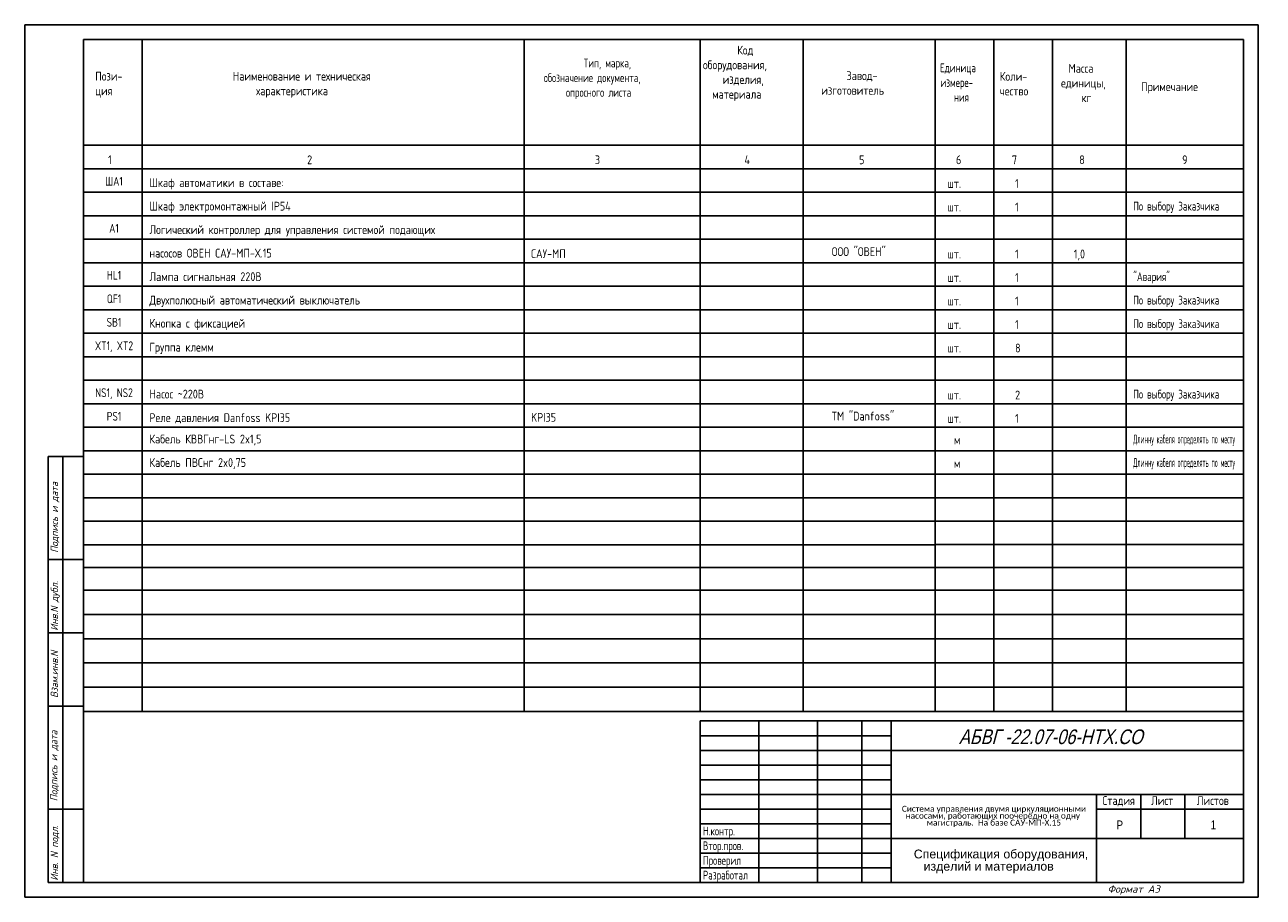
# Model space of a CAD drawing. Header units: millimetres. Extents: x 2094 to 2516, y 864 to 1161.
import ezdxf
from ezdxf.enums import TextEntityAlignment as Align

# ---------------------------------------------------------------- set-up
doc = ezdxf.new("R2010")
doc.units = ezdxf.units.MM
for name, color, linetype in [('_FORMAT OSNOVNAJA', 1, 'Continuous'), ('_FORMAT TONKAJA', 7, 'Continuous'), ('_KIP_NOVOE', 3, 'Continuous'), ('_TABLITSA OSNOVNAJA', 3, 'Continuous'), ('_TABLITSA TONKAJA', 2, 'Continuous'), ('_TEKST', 2, 'Continuous'), ('Текст', 7, 'Continuous'), ('Форматка', 4, 'Continuous')]:
    doc.layers.add(name, color=color, linetype=linetype)
doc.styles.add('35', font='romans.shx', dxfattribs={"width": 0.7, "oblique": 15, "height": 3.5})
doc.styles.add('Arial', font='arial.ttf')
doc.styles.add('Romans8', font='romans8.shx', dxfattribs={"width": 0.8, "height": 3})

msp = doc.modelspace()

# ---------------------------------------------------------------- linework, layer by layer
msp.add_line((2514.46, 1161.22), (2094.46, 1161.22))
at = {"layer": '_FORMAT OSNOVNAJA', "color": 7}
for p, q in [((2114.46, 869.22), (2114.46, 1156.22)), ((2114.46, 1156.22), (2509.43, 1156.22)), ((2509.43, 1156.22), (2509.43, 869.22)), ((2324.43, 924.22), (2324.43, 869.22)), ((2509.43, 924.22), (2324.43, 924.22)), ((2102.43, 869.22), (2114.43, 869.22)), ((2102.43, 869.22), (2114.43, 869.22)), ((2509.43, 869.22), (2114.43, 869.22))]:
    msp.add_line(p, q, dxfattribs=at)
at = {"layer": '_FORMAT TONKAJA', "color": 7, "lineweight": -3}
for p, q in [((2094.46, 1161.22), (2094.46, 864.22)), ((2094.46, 1161.22), (2094.46, 864.22)), ((2094.46, 1161.22), (2094.46, 864.22)), ((2514.46, 1161.22), (2514.46, 864.22)), ((2514.46, 1161.22), (2514.46, 864.22)), ((2514.46, 1161.22), (2514.46, 864.22)), ((2514.46, 1161.22), (2514.46, 864.22)), ((2514.46, 1161.22), (2514.46, 864.22))]:
    msp.add_line(p, q, dxfattribs=at)
at = {"layer": '_FORMAT TONKAJA', "color": 7, "linetype": 'ByBlock', "lineweight": -3, "ltscale": 0.4}
for p in [(2094.46, 864.22), (2304.46, 864.22), (2304.46, 864.22)]:
    msp.add_line(p, (2514.46, 864.22), dxfattribs=at)
at = {"layer": '_TABLITSA OSNOVNAJA', "color": 7}
for p, q in [((2114.46, 1156.22), (2509.46, 1156.22)), ((2134.46, 1112.22), (2134.46, 1156.22)), ((2264.46, 1112.22), (2264.46, 1156.22)), ((2324.46, 1112.22), (2324.46, 1156.22)), ((2359.46, 1112.22), (2359.46, 1156.22)), ((2404.46, 1112.22), (2404.46, 1156.22)), ((2424.46, 1112.22), (2424.46, 1156.22)), ((2444.46, 1112.22), (2444.46, 1156.22)), ((2469.46, 1112.22), (2469.46, 1156.22)), ((2114.46, 1120.22), (2509.46, 1120.22)), ((2114.46, 1112.22), (2509.46, 1112.22)), ((2114.46, 1112.22), (2509.46, 1112.22)), ((2114.46, 1112.22), (2509.46, 1112.22)), ((2134.46, 1112.22), (2134.46, 927.5)), ((2264.46, 1112.22), (2264.46, 927.5)), ((2324.46, 1112.22), (2324.46, 927.5)), ((2359.46, 1112.22), (2359.46, 927.5)), ((2404.46, 1112.22), (2404.46, 927.5)), ((2424.46, 1112.22), (2424.46, 927.5)), ((2444.46, 1112.22), (2444.46, 927.5)), ((2469.46, 1112.22), (2469.46, 927.5)), ((2114.55, 960.46), (2509.46, 960.46)), ((2114.55, 952.22), (2509.46, 952.22)), ((2114.55, 952.22), (2509.46, 952.22)), ((2114.55, 943.98), (2509.46, 943.98)), ((2114.55, 943.98), (2509.46, 943.98)), ((2114.55, 943.98), (2509.46, 943.98)), ((2114.55, 935.74), (2509.46, 935.74)), ((2114.55, 935.74), (2509.46, 935.74)), ((2114.55, 935.74), (2509.46, 935.74)), ((2114.55, 927.5), (2509.46, 927.5)), ((2114.55, 927.5), (2509.46, 927.5)), ((2114.55, 927.5), (2509.46, 927.5)), ((2344.43, 924.22), (2344.43, 869.22)), ((2364.43, 869.22), (2364.43, 924.22)), ((2379.43, 924.22), (2379.43, 869.22)), ((2389.43, 869.22), (2389.43, 924.22)), ((2509.43, 914.22), (2389.43, 914.22)), ((2389.43, 899.22), (2509.43, 899.22)), ((2459.43, 899.22), (2459.43, 869.22)), ((2474.43, 884.22), (2474.43, 899.22)), ((2489.43, 899.22), (2489.43, 884.22)), ((2459.43, 894.22), (2509.43, 894.22)), ((2509.43, 884.22), (2389.43, 884.22))]:
    msp.add_line(p, q, dxfattribs=at)
at = {"layer": '_TABLITSA TONKAJA', "color": 7}
for p, q in [((2114.46, 1112.22), (2404.46, 1112.22)), ((2114.46, 1104.22), (2404.46, 1104.22)), ((2404.46, 1104.22), (2509.46, 1104.22)), ((2114.46, 1096.22), (2404.46, 1096.22)), ((2404.46, 1096.22), (2509.46, 1096.22)), ((2114.46, 1088.22), (2404.46, 1088.22)), ((2404.46, 1088.22), (2509.46, 1088.22)), ((2114.46, 1080.22), (2509.46, 1080.22)), ((2114.46, 1072.22), (2509.46, 1072.22)), ((2114.46, 1064.22), (2404.46, 1064.22)), ((2404.46, 1064.22), (2509.46, 1064.22)), ((2114.46, 1056.22), (2404.46, 1056.22)), ((2404.46, 1056.22), (2509.46, 1056.22)), ((2114.46, 1048.22), (2509.46, 1048.22)), ((2114.46, 1040.22), (2509.46, 1040.22)), ((2114.46, 1032.22), (2509.46, 1032.22)), ((2114.46, 1024.22), (2509.46, 1024.22)), ((2114.46, 1016.22), (2404.46, 1016.22)), ((2404.46, 1016.22), (2509.46, 1016.22)), ((2114.46, 1008.22), (2509.46, 1008.22)), ((2114.46, 1000.22), (2509.46, 1000.22)), ((2114.46, 992.22), (2509.46, 992.22)), ((2404.46, 984.22), (2114.46, 984.22)), ((2404.46, 984.25), (2509.46, 984.25)), ((2114.55, 976.46), (2404.46, 976.46)), ((2404.55, 976.46), (2509.55, 976.46)), ((2114.55, 968.71), (2404.46, 968.71)), ((2404.55, 968.71), (2509.55, 968.71)), ((2324.43, 919.22), (2389.43, 919.22)), ((2324.43, 914.22), (2389.43, 914.22)), ((2389.43, 909.22), (2324.43, 909.22)), ((2389.43, 909.22), (2324.43, 909.22)), ((2324.43, 904.22), (2389.43, 904.22)), ((2324.43, 904.22), (2389.43, 904.22)), ((2324.43, 899.22), (2389.43, 899.22)), ((2324.43, 899.22), (2389.43, 899.22)), ((2389.43, 894.22), (2324.43, 894.22)), ((2389.43, 894.22), (2324.43, 894.22)), ((2324.43, 889.22), (2389.43, 889.22)), ((2324.43, 889.22), (2389.43, 889.22)), ((2389.43, 884.22), (2324.43, 884.22)), ((2389.43, 884.22), (2324.43, 884.22)), ((2389.43, 879.22), (2324.43, 879.22)), ((2389.43, 879.22), (2324.43, 879.22)), ((2324.43, 874.22), (2389.43, 874.22)), ((2324.43, 874.22), (2389.43, 874.22))]:
    msp.add_line(p, q, dxfattribs=at)
at = {"layer": 'Форматка', "color": 7, "lineweight": -3}
for p, q in [((2114.46, 1014.22), (2102.46, 1014.22)), ((2102.46, 869.22), (2102.46, 1014.22)), ((2107.46, 869.22), (2107.46, 1014.22)), ((2114.46, 979.22), (2102.46, 979.22)), ((2114.46, 954.22), (2102.46, 954.22)), ((2114.46, 929.22), (2102.46, 929.22)), ((2114.46, 894.22), (2102.46, 894.22))]:
    msp.add_line(p, q, dxfattribs=at)

# ---------------------------------------------------------------- texts
at = {"lineweight": -3, "style": 'Arial', "oblique": 15, "width": 0.8}
msp.add_text('АБВГ -22.07-06-НТХ.СО', height=5, dxfattribs=at).set_placement((2475.11, 918.85), align=Align.MIDDLE_RIGHT)
at = {"color": 7, "style": 'Arial', "width": 0.8}
msp.add_text('Р', height=3, dxfattribs=at).set_placement((2466.21, 887.35))
at = {"style": 'Arial', "width": 0.8}
msp.add_text('1', height=3, dxfattribs=at).set_placement((2498.25, 887.35))
at = {"insert": (2424.46, 891.72), "char_height": 2.2, "width": 70, "attachment_point": 5, "line_spacing_factor": 0.7, "style": 'Arial'}
msp.add_mtext('{\\fCalibri|b0|i0|c204|p34;\\H0.91667x;Система управления двумя циркуляционными насосами, работающих поочерёдно на одну \\H1.8129x; \\H0.5516x;магистраль.  На базе САУ-МП-Х.15\\H1.8958x; }', dxfattribs=at)
at = {"layer": '_KIP_NOVOE', "color": 7, "style": 'Arial'}
for s, p in [('Спецификация оборудования,', (2397.18, 877.44)), ('изделий и материалов', (2400.53, 873.27))]:
    msp.add_text(s, height=3, dxfattribs=at).set_placement(p)
at = {"layer": '_TEKST', "color": 7, "style": 'Romans8'}
for s, width, p in [('1', 0.8, (2123.46, 1113.75)), ('2', 0.8, (2191.46, 1113.76)), ('3', 0.8, (2289.46, 1113.77)), ('4', 0.8, (2340.46, 1113.77)), ('5', 0.8, (2379.46, 1113.76)), ('6', 0.8, (2412.46, 1113.76)), ('7', 0.8, (2431.46, 1113.76)), ('8', 0.8, (2454.46, 1113.76)), ('9', 0.8, (2489.46, 1113.76)), ('ША1', 0.75, (2124.85, 1106.45)), ('A1', 0.75, (2124.85, 1090.45)), ('HL1', 0.75, (2124.85, 1074.45)), ('QF1', 0.75, (2124.85, 1066.45)), ('SB1', 0.75, (2124.85, 1058.45)), ('XT1, XT2', 0.75, (2124.85, 1050.45)), ('NS1, NS2', 0.75, (2124.85, 1034.47)), ('PS1', 0.75, (2124.85, 1026.45))]:
    msp.add_text(s, height=3, dxfattribs=dict(at, width=width)).set_placement(p, align=Align.CENTER)
at = {"layer": '_TEKST', "color": 7, "ltscale": 0.5, "style": 'Romans8'}
for s, width, p in [('Шкаф автоматики в составе:', 0.8, (2136.9, 1105.98)), ('Шкаф электромонтажный IP54', 0.8, (2136.9, 1097.98)), ('По выбору Заказчика', 0.7, (2471.9, 1097.98)), ('Логический контроллер для управления системой подающих ', 0.8, (2136.9, 1089.98)), ('насосов ОВЕН САУ-МП-Х.15', 0.8, (2136.9, 1081.98)), ('САУ-МП', 0.8, (2266.86, 1081.81)), ('ООО "ОВЕН"', 0.8, (2369.25, 1082.5)), ('Лампа сигнальная 220В', 0.8, (2136.9, 1073.98)), ('"Авария"', 0.7, (2471.9, 1073.98)), ('Двухполюсный автоматический выключатель', 0.8, (2136.9, 1065.98)), ('По выбору Заказчика', 0.7, (2471.9, 1065.98)), ('Кнопка с фиксацией', 0.8, (2136.9, 1058.1)), ('По выбору Заказчика', 0.7, (2471.9, 1057.98)), ('Группа клемм', 0.8, (2136.9, 1049.98)), ('Насос ~220В', 0.8, (2136.9, 1034)), ('По выбору Заказчика', 0.7, (2471.9, 1033.98)), ('Реле давления Danfoss KPI35', 0.8, (2136.9, 1025.98)), ('KPI35', 0.8, (2266.86, 1026.08)), ('ТМ "Danfoss"', 0.8, (2369.25, 1026.5)), ('Кабель КВВГнг-LS 2x1,5', 0.8, (2136.9, 1018.7)), ('Длинну кабеля определять по месту', 0.4, (2471.9, 1018.7)), ('Кабель ПВСнг 2x0,75', 0.8, (2136.9, 1010.7)), ('Длинну кабеля определять по месту', 0.4, (2471.9, 1010.7))]:
    msp.add_text(s, height=3, dxfattribs=dict(at, width=width)).set_placement(p)
at = {"layer": '_TEKST', "color": 7, "style": 'Romans8', "width": 0.8}
for s, p in [('шт.', (2408.63, 1105.68)), ('1', (2431.67, 1105.68)), ('1', (2431.67, 1097.68)), ('шт.', (2408.63, 1097.68)), ('шт.', (2408.63, 1081.68)), ('1', (2431.67, 1081.68)), ('1,0', (2451.67, 1081.68)), ('шт.', (2408.63, 1073.68)), ('1', (2431.67, 1073.68)), ('шт.', (2408.63, 1065.68)), ('1', (2431.67, 1065.68)), ('шт.', (2408.63, 1057.68)), ('1', (2431.67, 1057.68)), ('шт.', (2408.63, 1049.68)), ('8', (2431.67, 1049.68)), ('шт.', (2408.63, 1033.68)), ('2', (2431.67, 1033.68)), ('шт.', (2408.63, 1025.71)), ('1', (2431.67, 1025.71)), ('м', (2410.83, 1018.41)), ('м', (2410.83, 1010.41))]:
    msp.add_text(s, height=3, dxfattribs=at).set_placement(p)
at = {"layer": '_TEKST', "color": 7, "char_height": 3, "attachment_point": 1, "style": 'Romans8'}
for s, insert, width in [('\\pi11.602;Код \\P\\pi-0.061587;оборудования, \\P\\pi6.6527;изделия, \\P\\pi3.0625;материала', (2325.45, 1154.08), 31.6534), ('\\pi17.098;{\\W0.7;Тип, марка,\\P\\pi3.4967;обозначение документа, \\P\\pi11.066;опросного листа}', (2267.67, 1149.7), 56.7908), ('\\pi0.10366;{\\W0.7;Единица\\P\\pi0.2713;измере-\\P\\pi4.8537;ния}', (2405.99, 1148.06), 16.6643), ('\\pi4.1866;Масса\\P\\pi1.6339;единицы, \\P\\pi8.6319;кг', (2445.67, 1147.89), 22.473), ('Пози-\\Pция', (2118.46, 1145.22), 14.0945), ('Наименование и техническая\\P     характеристика', (2165.28, 1145.22), 72.8331), ('\\pi8.5956;Завод-\\P\\pi0;изготовитель', (2365.68, 1145.39), 33.2562), ('Коли-\\Pчество', (2426.45, 1145.16), 15.9524), ('Примечание', (2474.59, 1141.64), 29.0507)]:
    msp.add_mtext(s, dxfattribs=dict(at, insert=insert, width=width))
at = {"layer": 'Текст', "color": 7, "ltscale": 6.666667, "char_height": 3, "style": 'Romans8'}
for s, insert, width, attachment_point in [('Стадия', (2466.93, 898.62), 15, 2), ('\\pi3.55;Лист', (2474.43, 898.62), 15, 1), ('\\pi4.1499;Листов', (2489.43, 898.62), 20, 1)]:
    msp.add_mtext(s, dxfattribs=dict(at, insert=insert, width=width, attachment_point=attachment_point))
at = {"layer": 'Текст', "color": 7, "insert": (2325.38, 903.26), "char_height": 3, "width": 21.4279, "attachment_point": 1, "style": 'Romans8'}
msp.add_mtext('{\\W0.7;\\P\\P\\PН.контр.   \\PВтор.пров.\\PПроверил\\PРазработал}', dxfattribs=at)
at = {"layer": 'Форматка', "color": 7, "lineweight": -3, "style": '35', "oblique": 15, "width": 0.9}
for s, p in [('Подпись и дата', (2105.8, 981.47)), ('Инв.N дубл.', (2105.8, 954.93)), ('Взам.инв.N', (2105.8, 932.05)), ('Подпись и дата', (2105.6, 896.89)), ('Инв. N подл.', (2105.8, 869.86))]:
    msp.add_text(s, height=2.5, rotation=90, dxfattribs=at).set_placement(p)
at = {"layer": 'Форматка', "color": 7, "lineweight": -3, "style": '35', "oblique": 15}
msp.add_text('Формат А3', height=2.5, dxfattribs=at).set_placement((2463.15, 865.76))

doc.saveas('drawing.dxf')
